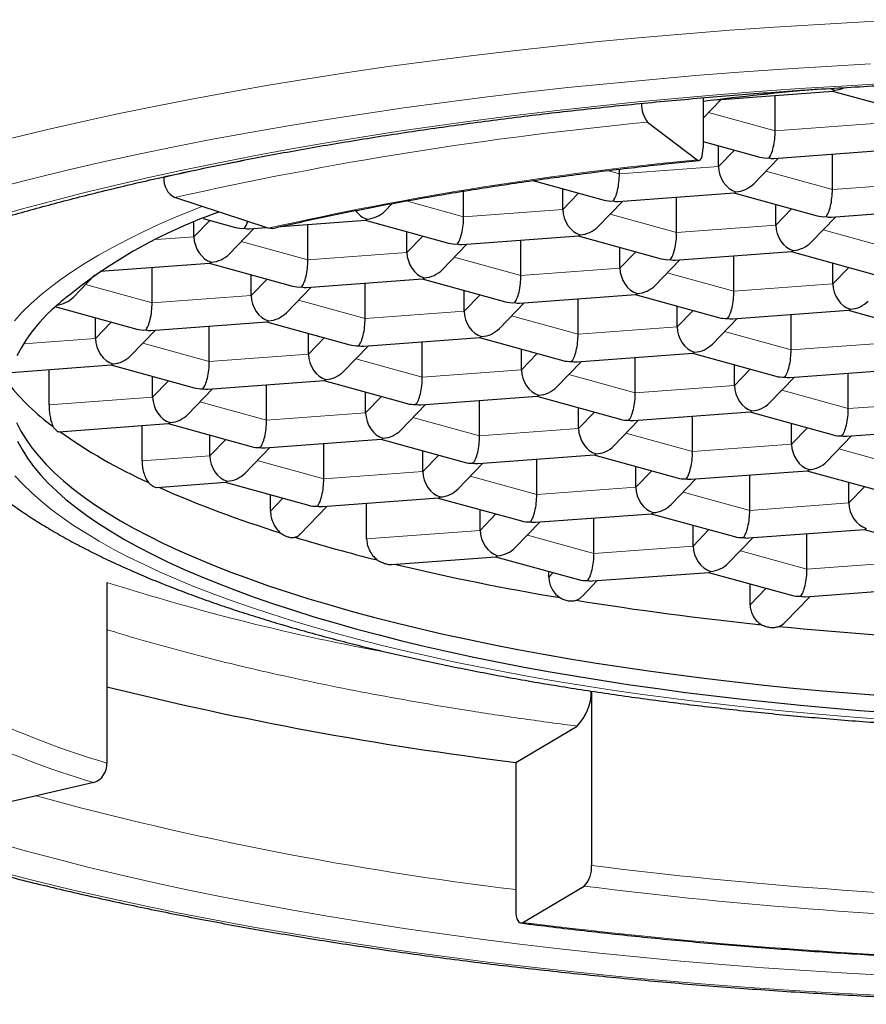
# Model space of a CAD drawing. Header units: millimetres. Extents: x 8 to 960, y 12 to 931.
# Tile 25 of 173: x 416 to 421, y 834 to 840. Entities that reach past the tile are written whole.
import ezdxf

# ---------------------------------------------------------------- set-up
doc = ezdxf.new("R2010")
doc.units = ezdxf.units.MM

msp = doc.modelspace()

# ---------------------------------------------------------------- linework, layer by layer
at = {"color": 7, "linetype": 'Continuous', "lineweight": 30}
for p, q in [((419.8232, 839.3949), (419.8232, 839.1021)), ((419.9044, 839.3834), (420.5816, 839.4336)), ((420.2451, 839.2015), (420.2451, 839.4086)), ((420.5799, 839.4335), (421.0669, 839.2994)), ((419.8232, 839.2755), (419.9297, 839.3853)), ((419.4977, 839.2519), (419.789, 839.0318)), ((419.8232, 839.1392), (420.1555, 839.0478)), ((419.9135, 838.9928), (419.9135, 839.1144)), ((420.2369, 839.0398), (420.9165, 839.0902)), ((420.5799, 838.8581), (420.5799, 839.0653)), ((420.1192, 838.892), (420.2645, 839.0419)), ((416.6675, 838.9319), (416.6675, 838.9282)), ((419.3336, 838.9499), (419.3336, 838.9771)), ((418.8276, 838.9108), (419.244, 838.7962)), ((418.4221, 838.6982), (418.4221, 838.849)), ((419.002, 838.7412), (419.002, 838.8628)), ((419.3254, 838.7882), (420.005, 838.8386)), ((420.0033, 838.8384), (420.4903, 838.7044)), ((417.2787, 838.6316), (416.7318, 838.811)), ((417.9614, 838.7321), (418.0042, 838.7763)), ((419.2077, 838.6404), (419.353, 838.7903)), ((419.6684, 838.6065), (419.6684, 838.8136)), ((420.2483, 838.6494), (420.2483, 838.771)), ((420.5717, 838.6965), (421.2513, 838.7468)), ((416.8442, 838.5813), (416.8442, 838.6653)), ((416.897, 838.6884), (417.0862, 838.6363)), ((417.3525, 838.6421), (417.8472, 838.6787)), ((417.5106, 838.4466), (417.5106, 838.6538)), ((417.8455, 838.6786), (418.3325, 838.5446)), ((420.454, 838.5486), (420.5993, 838.6985)), ((417.0499, 838.4805), (417.1952, 838.6304)), ((417.1676, 838.6284), (417.2663, 838.6357)), ((418.0905, 838.4896), (418.0905, 838.6112)), ((418.4139, 838.5366), (419.0935, 838.587)), ((419.0918, 838.5868), (419.5788, 838.4528)), ((418.2962, 838.3888), (418.4415, 838.5387)), ((418.7569, 838.3549), (418.7569, 838.562)), ((419.3368, 838.3978), (419.3368, 838.5194)), ((419.6602, 838.4448), (420.3398, 838.4952)), ((420.3381, 838.4951), (420.8251, 838.361)), ((416.2961, 838.3797), (416.9357, 838.4271)), ((416.934, 838.427), (417.421, 838.2929)), ((419.5425, 838.297), (419.6878, 838.4469)), ((420.0032, 838.2631), (420.0032, 838.4703)), ((420.5831, 838.306), (420.5831, 838.4276)), ((416.1385, 838.2289), (416.264, 838.3584)), ((416.5992, 838.195), (416.5992, 838.4022)), ((417.179, 838.238), (417.179, 838.3595)), ((417.5025, 838.285), (418.182, 838.3353)), ((417.8455, 838.1032), (417.8455, 838.3104)), ((418.1803, 838.3352), (418.6673, 838.2012)), ((417.3848, 838.1371), (417.53, 838.287)), ((418.4253, 838.1462), (418.4253, 838.2678)), ((418.7488, 838.1932), (419.4283, 838.2436)), ((419.4266, 838.2434), (419.9136, 838.1094)), ((418.6311, 838.0454), (418.7763, 838.1953)), ((419.0917, 838.0115), (419.0917, 838.2186)), ((416.0293, 838.1735), (416.5096, 838.0413)), ((419.6716, 838.0544), (419.6716, 838.176)), ((419.995, 838.1015), (420.6746, 838.1518)), ((420.338, 837.9197), (420.338, 838.1269)), ((420.6729, 838.1517), (421.1599, 838.0176)), ((416.2675, 837.9863), (416.2675, 838.1079)), ((416.591, 838.0334), (417.2706, 838.0837)), ((417.2688, 838.0836), (417.7559, 837.9496)), ((419.8774, 837.9536), (420.0226, 838.1035)), ((416.4733, 837.8855), (416.6186, 838.0354)), ((416.934, 837.8516), (416.934, 838.0588)), ((417.5138, 837.8946), (417.5138, 838.0162)), ((417.8373, 837.9416), (418.5169, 837.992)), ((418.1803, 837.7598), (418.1803, 837.967)), ((418.5151, 837.9918), (419.0021, 837.8578)), ((417.7196, 837.7938), (417.8649, 837.9437)), ((418.7601, 837.8028), (418.7601, 837.9244)), ((419.0836, 837.8498), (419.7632, 837.9002)), ((419.7614, 837.9001), (420.2484, 837.766)), ((418.9659, 837.702), (419.1112, 837.8519)), ((419.4266, 837.6681), (419.4266, 837.8752)), ((415.7723, 837.7886), (416.3591, 837.8321)), ((415.9959, 837.598), (415.9959, 837.8052)), ((416.3574, 837.832), (416.8444, 837.6979)), ((420.0064, 837.711), (420.0064, 837.8326)), ((420.3299, 837.7581), (421.0094, 837.8084)), ((420.6729, 837.5763), (420.6729, 837.7835)), ((416.6024, 837.643), (416.6024, 837.7645)), ((416.9258, 837.69), (417.6054, 837.7403)), ((417.6037, 837.7402), (418.0907, 837.6062)), ((420.2122, 837.6102), (420.3575, 837.7601)), ((416.8081, 837.5421), (416.9534, 837.692)), ((417.2688, 837.5082), (417.2688, 837.7154)), ((417.8487, 837.5512), (417.8487, 837.6728)), ((418.1721, 837.5982), (418.8517, 837.6486)), ((418.5151, 837.4165), (418.5151, 837.6236)), ((418.85, 837.6484), (419.337, 837.5144)), ((418.0544, 837.4504), (418.1997, 837.6003)), ((419.095, 837.4594), (419.095, 837.581)), ((419.4184, 837.5065), (420.098, 837.5568)), ((420.0963, 837.5567), (420.5833, 837.4226)), ((419.3007, 837.3586), (419.446, 837.5085)), ((419.7614, 837.3247), (419.7614, 837.5319)), ((416.0531, 837.4412), (416.6939, 837.4887)), ((416.5404, 837.2702), (416.5404, 837.4773)), ((416.6922, 837.4886), (417.1792, 837.3546)), ((420.3413, 837.3676), (420.3413, 837.4892)), ((420.6647, 837.4147), (421.3443, 837.465)), ((416.9372, 837.2996), (416.9372, 837.4212)), ((417.2606, 837.3466), (417.9402, 837.3969)), ((417.9385, 837.3968), (418.4255, 837.2628)), ((420.547, 837.2668), (420.6923, 837.4167)), ((417.1429, 837.1987), (417.2882, 837.3486)), ((417.6036, 837.1648), (417.6036, 837.372)), ((418.1835, 837.2078), (418.1835, 837.3294)), ((418.5069, 837.2548), (419.1865, 837.3052)), ((418.8499, 837.0731), (418.8499, 837.2802)), ((419.1848, 837.3051), (419.6718, 837.171)), ((418.3892, 837.107), (418.5345, 837.2569)), ((419.4298, 837.116), (419.4298, 837.2376)), ((419.7532, 837.1631), (420.4328, 837.2134)), ((420.4311, 837.2133), (420.9181, 837.0792)), ((419.6355, 837.0152), (419.7808, 837.1651)), ((420.0962, 836.9813), (420.0962, 837.1885)), ((416.6275, 837.1156), (417.0287, 837.1453)), ((417.027, 837.1452), (417.514, 837.0112)), ((420.6761, 837.0243), (420.6761, 837.1459)), ((417.2919, 836.9768), (417.2919, 837.0723)), ((417.5954, 837.0032), (418.275, 837.0536)), ((418.2733, 837.0534), (418.7603, 836.9194)), ((417.4655, 836.8428), (417.623, 837.0053)), ((417.8544, 836.8152), (417.8544, 837.0224)), ((418.5183, 836.8644), (418.5183, 836.986)), ((418.8417, 836.9114), (419.5213, 836.9618)), ((419.1847, 836.7297), (419.1847, 836.9369)), ((419.5196, 836.9617), (420.0066, 836.8276)), ((418.724, 836.7636), (418.8693, 836.9135)), ((419.7646, 836.7726), (419.7646, 836.8942)), ((420.088, 836.8197), (420.7676, 836.87)), ((420.7659, 836.8699), (421.2529, 836.7359)), ((419.9703, 836.6718), (420.1156, 836.8217)), ((420.431, 836.6379), (420.431, 836.8451)), ((417.999, 836.6649), (418.6098, 836.7102)), ((418.6081, 836.71), (419.0951, 836.576)), ((418.9205, 836.5905), (418.9205, 836.6241)), ((419.1149, 836.478), (419.2041, 836.5701)), ((419.1766, 836.5681), (419.8561, 836.6184)), ((419.8544, 836.6183), (420.3414, 836.4842)), ((416.3349, 836.5601), (416.3349, 835.5027)), ((420.0982, 836.428), (420.0982, 836.5512)), ((420.4229, 836.4763), (421.1024, 836.5266)), ((420.3035, 836.3267), (420.4504, 836.4783)), ((419.1699, 835.9237), (419.1699, 834.9041)), ((418.7268, 835.5068), (419.0855, 835.7192)), ((418.7268, 835.5068), (418.7268, 834.6417)), ((416.2584, 835.3889), (415.6077, 835.2382)), ((418.769, 834.5706), (419.1277, 834.783))]:
    msp.add_line(p, q, dxfattribs=at)
at = {"color": 8, "linetype": 'Continuous', "lineweight": 0}
for p, q in [((419.8554, 839.3087), (420.2451, 839.2015)), ((420.2451, 839.2015), (420.8249, 839.2444)), ((419.9135, 838.9928), (420.0065, 839.0888)), ((419.3336, 838.9499), (419.9135, 838.9928)), ((419.2648, 838.9688), (419.3336, 838.9499)), ((420.1903, 838.9653), (420.5799, 838.8581)), ((420.5799, 838.8581), (421.1597, 838.901)), ((419.002, 838.7412), (419.095, 838.8372)), ((418.085, 838.791), (418.4221, 838.6982)), ((418.4221, 838.6982), (419.002, 838.7412)), ((419.2788, 838.7137), (419.6684, 838.6065)), ((420.2483, 838.6494), (420.3413, 838.7454)), ((416.8442, 838.5813), (416.9372, 838.6773)), ((419.6684, 838.6065), (420.2483, 838.6494)), ((420.5251, 838.6219), (420.9147, 838.5147)), ((416.6247, 838.5651), (416.8442, 838.5813)), ((417.121, 838.5539), (417.5106, 838.4466)), ((418.0905, 838.4896), (418.1835, 838.5856)), ((417.5106, 838.4466), (418.0905, 838.4896)), ((419.3368, 838.3978), (419.4298, 838.4938)), ((418.3673, 838.4621), (418.7569, 838.3549)), ((418.7569, 838.3549), (419.3368, 838.3978)), ((419.6136, 838.3703), (420.0032, 838.2631)), ((420.5831, 838.306), (420.6761, 838.402)), ((416.2095, 838.3022), (416.5992, 838.195)), ((417.179, 838.238), (417.272, 838.3339)), ((420.0032, 838.2631), (420.5831, 838.306)), ((418.4253, 838.1462), (418.5183, 838.2422)), ((416.5992, 838.195), (417.179, 838.238)), ((417.4558, 838.2105), (417.8455, 838.1032)), ((417.8455, 838.1032), (418.4253, 838.1462)), ((419.6716, 838.0544), (419.7646, 838.1504)), ((416.2675, 837.9863), (416.3606, 838.0823)), ((418.7021, 838.1187), (419.0917, 838.0115)), ((419.0917, 838.0115), (419.6716, 838.0544)), ((419.9484, 838.0269), (420.338, 837.9197)), ((415.847, 837.9552), (416.2675, 837.9863)), ((416.5444, 837.9588), (416.934, 837.8516)), ((417.5138, 837.8946), (417.6069, 837.9906)), ((420.338, 837.9197), (420.9179, 837.9627)), ((418.7601, 837.8028), (418.8532, 837.8988)), ((416.934, 837.8516), (417.5138, 837.8946)), ((417.7907, 837.8671), (418.1803, 837.7598)), ((418.1803, 837.7598), (418.7601, 837.8028)), ((420.0064, 837.711), (420.0995, 837.807)), ((416.6024, 837.643), (416.6954, 837.7389)), ((419.0369, 837.7753), (419.4266, 837.6681)), ((419.4266, 837.6681), (420.0064, 837.711)), ((420.2832, 837.6835), (420.6729, 837.5763)), ((415.9959, 837.598), (416.6024, 837.643)), ((416.8792, 837.6155), (417.2688, 837.5082)), ((417.8487, 837.5512), (417.9417, 837.6472)), ((420.6729, 837.5763), (421.2527, 837.6193)), ((417.2688, 837.5082), (417.8487, 837.5512)), ((419.095, 837.4594), (419.188, 837.5554)), ((418.1255, 837.5237), (418.5151, 837.4165)), ((418.5151, 837.4165), (419.095, 837.4594)), ((420.3413, 837.3676), (420.4343, 837.4636)), ((416.9372, 837.2996), (417.0302, 837.3956)), ((419.3718, 837.4319), (419.7614, 837.3247)), ((419.7614, 837.3247), (420.3413, 837.3676)), ((420.6181, 837.3402), (421.0077, 837.2329)), ((416.5404, 837.2702), (416.9372, 837.2996)), ((417.214, 837.2721), (417.6036, 837.1648)), ((418.1835, 837.2078), (418.2765, 837.3038)), ((417.6036, 837.1648), (418.1835, 837.2078)), ((419.4298, 837.116), (419.5228, 837.212)), ((418.4603, 837.1803), (418.8499, 837.0731)), ((418.8499, 837.0731), (419.4298, 837.116)), ((419.7066, 837.0885), (420.0962, 836.9813)), ((420.6761, 837.0243), (420.7691, 837.1202)), ((417.2919, 836.9768), (417.365, 837.0522)), ((420.0962, 836.9813), (420.6761, 837.0243)), ((418.5183, 836.8644), (418.6113, 836.9604)), ((417.8544, 836.8152), (418.5183, 836.8644)), ((419.7646, 836.7726), (419.8576, 836.8686)), ((418.7951, 836.8369), (419.1847, 836.7297)), ((419.1847, 836.7297), (419.7646, 836.7726)), ((420.0414, 836.7452), (420.431, 836.6379)), ((420.431, 836.6379), (421.0109, 836.6809)), ((418.9205, 836.5905), (418.9462, 836.617)), ((420.0982, 836.428), (420.1924, 836.5252))]:
    msp.add_line(p, q, dxfattribs=at)
at = {"color": 8, "linetype": 'Continuous', "lineweight": 0, "flags": 128}
for points in [[(421.0293, 839.8516), (420.765, 839.839), (420.5019, 839.8244), (420.2403, 839.8079), (419.9803, 839.7896), (419.7222, 839.7694), (419.466, 839.7473), (419.2121, 839.7234), (418.9605, 839.6977), (418.7115, 839.6702), (418.4651, 839.6409), (418.2216, 839.6098), (417.9812, 839.577), (417.7439, 839.5424), (417.51, 839.5061), (417.2797, 839.4682), (417.053, 839.4286), (416.8301, 839.3874), (416.6113, 839.3446), (416.3965, 839.3003), (416.1861, 839.2544), (415.9801, 839.207), (415.7787, 839.1581)], [(420.8018, 839.5925), (420.5438, 839.5782), (420.2873, 839.5621), (420.0324, 839.5441), (419.7793, 839.5243), (419.5282, 839.5027), (419.2792, 839.4793), (419.0325, 839.454), (418.7883, 839.427), (418.5468, 839.3983), (418.308, 839.3678), (418.0723, 839.3356), (417.8397, 839.3018), (417.6103, 839.2662), (417.3845, 839.229), (417.1622, 839.1902), (416.9437, 839.1498), (416.7291, 839.1079), (416.5186, 839.0644), (416.3122, 839.0194), (416.1103, 838.9729), (415.9128, 838.925), (415.7199, 838.8757)], [(420.88, 839.4774), (420.6329, 839.4637), (420.3872, 839.4482), (420.1431, 839.431), (419.9007, 839.4121), (419.6602, 839.3913), (419.4218, 839.3689), (419.1855, 839.3447), (418.9517, 839.3189), (418.7203, 839.2914), (418.4917, 839.2622), (418.2659, 839.2313), (418.0431, 839.1989), (417.8235, 839.1649), (417.6072, 839.1292), (417.3943, 839.0921), (417.185, 839.0534), (416.9795, 839.0132), (416.7779, 838.9715), (416.5803, 838.9285), (416.3869, 838.8839), (416.1977, 838.8381), (416.013, 838.7908), (415.8328, 838.7423), (415.6573, 838.6924)], [(416.8903, 838.759), (416.8377, 838.7381), (416.7353, 838.6958), (416.6369, 838.6527), (416.5426, 838.609), (416.4526, 838.5646), (416.3668, 838.5196), (416.2853, 838.4739), (416.2081, 838.4277), (416.1354, 838.3809), (416.0671, 838.3337), (416.0034, 838.2859), (415.9442, 838.2377), (415.8896, 838.1892), (415.8396, 838.1402), (415.7943, 838.0909)], [(415.7968, 837.1836), (415.8424, 837.1343), (415.8926, 837.0853), (415.9475, 837.0368), (416.0069, 836.9886), (416.071, 836.9409), (416.1395, 836.8936), (416.2125, 836.8469), (416.2899, 836.8007), (416.3716, 836.7551), (416.4577, 836.7101), (416.548, 836.6658), (416.6425, 836.6221), (416.7411, 836.5791), (416.8437, 836.5368), (416.9504, 836.4953), (417.0609, 836.4545), (417.1753, 836.4146), (417.2934, 836.3755), (417.4152, 836.3373), (417.5406, 836.2999), (417.6695, 836.2635), (417.8018, 836.2281), (417.9374, 836.1936), (418.0762, 836.16), (418.2182, 836.1275), (418.3633, 836.0961), (418.5112, 836.0657), (418.662, 836.0363), (418.8156, 836.0081), (418.9717, 835.981), (419.1304, 835.955), (419.2915, 835.9302), (419.4549, 835.9065), (419.6205, 835.8841), (419.7882, 835.8628), (419.9578, 835.8428), (420.1293, 835.824), (420.3025, 835.8064), (420.4773, 835.7901), (420.6536, 835.775), (420.8313, 835.7612)], [(415.6808, 835.04), (415.857, 834.9904), (416.0378, 834.942), (416.2231, 834.8949), (416.4129, 834.8492), (416.6069, 834.8049), (416.805, 834.762), (417.0072, 834.7205), (417.2132, 834.6806), (417.423, 834.6421), (417.6363, 834.6051), (417.8531, 834.5697), (418.0732, 834.5359), (418.2964, 834.5037), (418.5226, 834.4731), (418.7516, 834.4441), (418.9833, 834.4168), (419.2175, 834.3912), (419.454, 834.3672), (419.6928, 834.345), (419.9335, 834.3246), (420.1762, 834.3058), (420.4205, 834.2888), (420.6664, 834.2736), (420.9136, 834.2602)], [(415.7458, 834.8569), (415.9393, 834.8077), (416.1374, 834.76), (416.34, 834.7137), (416.5469, 834.6689), (416.758, 834.6257), (416.9731, 834.5839), (417.1922, 834.5437), (417.4149, 834.5051), (417.6413, 834.4682), (417.871, 834.4328), (418.1041, 834.3992), (418.3403, 834.3672), (418.5794, 834.337), (418.8213, 834.3085), (419.0659, 834.2817), (419.3129, 834.2567), (419.5622, 834.2336), (419.8136, 834.2122), (420.0669, 834.1926), (420.322, 834.1749), (420.5787, 834.159), (420.8369, 834.145)]]:
    msp.add_lwpolyline(points, dxfattribs=at)
at = {"color": 7, "linetype": 'Continuous', "lineweight": 30, "flags": 128}
for points in [[(419.789, 839.0318), (419.7957, 839.0286), (419.8021, 839.0292), (419.808, 839.0336), (419.8132, 839.0417), (419.8175, 839.053), (419.8206, 839.0672), (419.8226, 839.0838), (419.8232, 839.1021)], [(417.3012, 838.6303), (417.2912, 838.6294), (417.2787, 838.6316)], [(415.9845, 838.1295), (415.94, 838.081), (415.9002, 838.0323), (415.865, 837.9832), (415.8345, 837.9339), (415.8086, 837.8844)], [(415.8061, 837.4944), (415.8314, 837.4449), (415.8614, 837.3956), (415.8961, 837.3465), (415.9355, 837.2977), (415.9795, 837.2492), (416.0281, 837.201), (416.0813, 837.1532), (416.139, 837.1058), (416.2012, 837.0589), (416.2679, 837.0124), (416.339, 836.9664), (416.4145, 836.9209), (416.4943, 836.876), (416.5783, 836.8317), (416.6665, 836.788), (416.7589, 836.745), (416.8553, 836.7026), (416.9557, 836.661), (417.0601, 836.6201), (417.1683, 836.58), (417.2804, 836.5406), (417.3961, 836.5021), (417.5155, 836.4645), (417.6384, 836.4277), (417.7648, 836.3919), (417.8945, 836.3569), (418.0276, 836.3229), (418.1638, 836.2899), (418.3031, 836.2579), (418.4455, 836.2269), (418.5907, 836.197), (418.7388, 836.1681), (418.8896, 836.1403), (419.0429, 836.1136), (419.1988, 836.088), (419.357, 836.0636), (419.5175, 836.0403), (419.6802, 836.0182), (419.8449, 835.9972), (420.0116, 835.9775), (420.1801, 835.959), (420.3503, 835.9417), (420.5221, 835.9257), (420.6954, 835.9109), (420.87, 835.8973)], [(415.812, 837.3859), (415.8385, 837.3364), (415.8696, 837.2872), (415.9055, 837.2382), (415.946, 837.1894), (415.9912, 837.141), (416.041, 837.0929), (416.0953, 837.0452), (416.1541, 836.9979), (416.2175, 836.9511), (416.2853, 836.9047), (416.3575, 836.8588), (416.434, 836.8135), (416.5149, 836.7687), (416.5999, 836.7246), (416.6892, 836.6811), (416.7826, 836.6382), (416.88, 836.596), (416.9815, 836.5546), (417.0868, 836.5139), (417.196, 836.4739), (417.309, 836.4348), (417.4256, 836.3965), (417.5459, 836.3591), (417.6697, 836.3226), (417.7969, 836.2869), (417.9275, 836.2522), (418.0613, 836.2185), (418.1984, 836.1857), (418.3385, 836.154), (418.4815, 836.1232), (418.6275, 836.0935), (418.7762, 836.0649), (418.9277, 836.0374), (419.0816, 836.011), (419.2381, 835.9857), (419.3969, 835.9615), (419.558, 835.9385), (419.7212, 835.9167), (419.8864, 835.8961), (420.0536, 835.8766), (420.2225, 835.8584), (420.3931, 835.8414), (420.5653, 835.8257), (420.7389, 835.8112), (420.9138, 835.798)], [(418.7268, 834.6417), (418.7276, 834.6234), (418.73, 834.6068), (418.7339, 834.5925), (418.7392, 834.581), (418.7456, 834.5729), (418.7529, 834.5683), (418.7608, 834.5675), (418.769, 834.5706)]]:
    msp.add_lwpolyline(points, dxfattribs=at)
at = {"color": 7, "linetype": 'Continuous', "lineweight": 30}
for centre, radius, start, end in [((422.342, 818.9911), 20.5375, 95.15726, 97.04631), ((419.6395, 839.3561), 0.176, 178.00616, 216.2888), ((416.791, 838.9197), 0.1238, 176.06225, 241.45395), ((417.9678, 835.9329), 2.9595, 109.28918, 132.07685), ((416.8794, 838.6265), 1.4402, 218.83719, 233.35966), ((417.8895, 840.0297), 3.1699, 234.72981, 245.55572), ((419.2565, 843.026), 6.4638, 246.10185, 252.83367), ((420.3558, 846.4969), 10.1047, 253.19215, 256.03413), ((421.3133, 850.5035), 14.2243, 256.60278, 260.57543), ((422.1334, 855.4491), 19.2375, 260.8665, 264.12794), ((422.5413, 859.3972), 23.2067, 264.37435, 267.2031), ((421.1781, 855.4444), 20.0877, 256.04501, 262.99073), ((418.8858, 835.9192), 0.2825, 314.95518, 1.02635), ((416.2193, 835.4978), 0.1157, 289.7245, 2.44422), ((419.0137, 834.8906), 0.1568, 316.6468, 4.93967)]:
    msp.add_arc(centre, radius, start, end, dxfattribs=at)
at = {"color": 8, "linetype": 'Continuous', "lineweight": 0}
for centre, radius, start, end in [((421.5918, 817.2206), 22.1306, 95.42975, 102.68575), ((420.6737, 821.5944), 17.7908, 101.30299, 103.01391), ((421.7087, 818.9163), 20.2069, 95.45149, 102.66401), ((420.3905, 849.2794), 13.3501, 252.31514, 259.63556), ((417.7615, 840.3427), 5.0458, 235.45865, 253.57792), ((417.7022, 840.2875), 5.107, 235.45865, 253.57792), ((421.0549, 854.1474), 19.5236, 254.75555, 263.15152), ((422.5319, 861.6643), 26.9706, 262.8392, 268.73827), ((422.5304, 861.8676), 27.2975, 262.8392, 268.73827), ((422.5249, 864.5031), 30.1673, 262.8481, 268.72937)]:
    msp.add_arc(centre, radius, start, end, dxfattribs=at)
at = {"color": 7, "linetype": 'Continuous', "lineweight": 30}
for centre, major_axis, ratio, start_param, end_param in [((420.5922, 839.5597), (0.1358, 0.037), 0.844948, 4.48591, 4.883177), ((420.5922, 839.5597), (-0.0545, 0.1166), 0.740619, 2.368931, 2.578303), ((420.5922, 839.5597), (0.0123, 0.1261), 0.278796, 3.189774, 3.478403), ((420.2078, 839.163), (0.0123, 0.1261), 0.278796, 3.478403, 5.0492), ((420.2078, 839.163), (0.1358, 0.037), 0.844948, 4.100918, 4.48591), ((420.0156, 838.9647), (-0.0545, 0.1166), 0.740619, 1.007507, 2.578303), ((420.2078, 839.163), (-0.0545, 0.1166), 0.740619, 2.578303, 2.866933), ((419.2963, 838.9114), (0.0123, 0.1261), 0.278796, 3.478403, 5.0492), ((420.0156, 838.9647), (0.1358, 0.037), 0.844948, 4.48591, 5.32386), ((420.0156, 838.9647), (0.0123, 0.1261), 0.278796, 3.189774, 3.478403), ((420.5426, 838.8197), (0.0123, 0.1261), 0.278796, 3.478403, 5.0492), ((419.2963, 838.9114), (0.1358, 0.037), 0.844948, 4.100918, 4.48591), ((419.2963, 838.9114), (-0.0545, 0.1166), 0.740619, 2.578303, 2.866933), ((417.8578, 838.8049), (-0.0545, 0.1166), 0.740619, 1.840576, 2.578303), ((417.8578, 838.8049), (0.1358, 0.037), 0.844948, 4.48591, 5.32386), ((419.1041, 838.7131), (-0.0545, 0.1166), 0.740619, 1.007507, 2.578303), ((420.5426, 838.8197), (0.1358, 0.037), 0.844948, 4.100918, 4.48591), ((417.1386, 838.7516), (0.0123, 0.1261), 0.278796, 3.478403, 4.039743), ((417.8578, 838.8049), (0.0123, 0.1261), 0.278796, 3.189774, 3.478403), ((418.3849, 838.6598), (0.0123, 0.1261), 0.278796, 3.478403, 5.0492), ((420.3504, 838.6213), (-0.0545, 0.1166), 0.740619, 1.007507, 2.578303), ((420.5426, 838.8197), (-0.0545, 0.1166), 0.740619, 2.578303, 2.866933), ((417.1386, 838.7516), (0.1358, 0.037), 0.844948, 4.100918, 4.48591), ((417.1386, 838.7516), (-0.0545, 0.1166), 0.740619, 2.578303, 2.866933), ((419.1041, 838.7131), (0.0123, 0.1261), 0.278796, 3.189774, 3.478403), ((419.1041, 838.7131), (0.1358, 0.037), 0.844948, 4.48591, 5.32386), ((419.6312, 838.568), (0.0123, 0.1261), 0.278796, 3.478403, 5.0492), ((416.9463, 838.5532), (-0.0545, 0.1166), 0.740619, 1.007507, 2.578303), ((418.3849, 838.6598), (0.1358, 0.037), 0.844948, 4.100918, 4.48591), ((418.3849, 838.6598), (-0.0545, 0.1166), 0.740619, 2.578303, 2.866933), ((420.3504, 838.6213), (0.1358, 0.037), 0.844948, 4.48591, 5.32386), ((416.9463, 838.5532), (0.1358, 0.037), 0.844948, 4.48591, 5.32386), ((418.1926, 838.4615), (-0.0545, 0.1166), 0.740619, 1.007507, 2.578303), ((420.3504, 838.6213), (0.0123, 0.1261), 0.278796, 3.189774, 3.478403), ((416.9463, 838.5532), (0.0123, 0.1261), 0.278796, 3.189774, 3.478403), ((417.4734, 838.4082), (0.0123, 0.1261), 0.278796, 3.478403, 5.0492), ((419.6312, 838.568), (0.1358, 0.037), 0.844948, 4.100918, 4.48591), ((419.6312, 838.568), (-0.0545, 0.1166), 0.740619, 2.578303, 2.866933), ((418.1926, 838.4615), (0.1358, 0.037), 0.844948, 4.48591, 5.32386), ((419.4389, 838.3697), (-0.0545, 0.1166), 0.740619, 1.007507, 2.578303), ((418.1926, 838.4615), (0.0123, 0.1261), 0.278796, 3.189774, 3.478403), ((418.7197, 838.3164), (0.0123, 0.1261), 0.278796, 3.478403, 5.0492), ((420.6852, 838.2779), (-0.0545, 0.1166), 0.740619, 1.007507, 2.578303), ((417.4734, 838.4082), (0.1358, 0.037), 0.844948, 4.100918, 4.48591), ((417.4734, 838.4082), (-0.0545, 0.1166), 0.740619, 2.578303, 2.866933), ((419.4389, 838.3697), (0.0123, 0.1261), 0.278796, 3.189774, 3.478403), ((419.4389, 838.3697), (0.1358, 0.037), 0.844948, 4.48591, 5.32386), ((419.966, 838.2246), (0.0123, 0.1261), 0.278796, 3.478403, 5.0492), ((416.0349, 838.3016), (0.1358, 0.037), 0.844948, 4.508843, 5.32386), ((416.5619, 838.1566), (0.0123, 0.1261), 0.278796, 3.478403, 5.0492), ((417.2812, 838.2098), (-0.0545, 0.1166), 0.740619, 1.007507, 2.578303), ((418.7197, 838.3164), (0.1358, 0.037), 0.844948, 4.100918, 4.48591), ((418.7197, 838.3164), (-0.0545, 0.1166), 0.740619, 2.578303, 2.866933), ((420.6852, 838.2779), (0.1358, 0.037), 0.844948, 4.48591, 5.32386), ((417.2812, 838.2098), (0.1358, 0.037), 0.844948, 4.48591, 5.32386), ((418.5275, 838.1181), (-0.0545, 0.1166), 0.740619, 1.007507, 2.578303), ((420.6852, 838.2779), (0.0123, 0.1261), 0.278796, 3.189774, 3.478403), ((417.2812, 838.2098), (0.0123, 0.1261), 0.278796, 3.189774, 3.478403), ((417.8082, 838.0648), (0.0123, 0.1261), 0.278796, 3.478403, 5.0492), ((419.966, 838.2246), (0.1358, 0.037), 0.844948, 4.100918, 4.48591), ((419.966, 838.2246), (-0.0545, 0.1166), 0.740619, 2.578303, 2.866933), ((416.5619, 838.1566), (0.1358, 0.037), 0.844948, 4.100918, 4.48591), ((416.5619, 838.1566), (-0.0545, 0.1166), 0.740619, 2.578303, 2.866933), ((418.5275, 838.1181), (0.1358, 0.037), 0.844948, 4.48591, 5.32386), ((419.0545, 837.973), (0.0123, 0.1261), 0.278796, 3.478403, 5.0492), ((419.7738, 838.0263), (-0.0545, 0.1166), 0.740619, 1.007507, 2.578303), ((416.3697, 837.9582), (-0.0545, 0.1166), 0.740619, 1.007507, 2.578303), ((418.5275, 838.1181), (0.0123, 0.1261), 0.278796, 3.189774, 3.478403), ((419.7738, 838.0263), (0.1358, 0.037), 0.844948, 4.48591, 5.32386), ((417.8082, 838.0648), (0.1358, 0.037), 0.844948, 4.100918, 4.48591), ((417.8082, 838.0648), (-0.0545, 0.1166), 0.740619, 2.578303, 2.866933), ((419.7738, 838.0263), (0.0123, 0.1261), 0.278796, 3.189774, 3.478403), ((420.3008, 837.8813), (0.0123, 0.1261), 0.278796, 3.478403, 5.0492), ((416.3697, 837.9582), (0.0123, 0.1261), 0.278796, 3.189774, 3.478403), ((416.3697, 837.9582), (0.1358, 0.037), 0.844948, 4.48591, 5.32386), ((416.8967, 837.8132), (0.0123, 0.1261), 0.278796, 3.478403, 5.0492), ((417.616, 837.8665), (-0.0545, 0.1166), 0.740619, 1.007507, 2.578303), ((419.0545, 837.973), (0.1358, 0.037), 0.844948, 4.100918, 4.48591), ((419.0545, 837.973), (-0.0545, 0.1166), 0.740619, 2.578303, 2.866933), ((417.616, 837.8665), (0.1358, 0.037), 0.844948, 4.48591, 5.32386), ((418.8623, 837.7747), (-0.0545, 0.1166), 0.740619, 1.007507, 2.578303), ((417.616, 837.8665), (0.0123, 0.1261), 0.278796, 3.189774, 3.478403), ((418.143, 837.7214), (0.0123, 0.1261), 0.278796, 3.478403, 5.0492), ((420.3008, 837.8813), (0.1358, 0.037), 0.844948, 4.100918, 4.48591), ((420.3008, 837.8813), (-0.0545, 0.1166), 0.740619, 2.578303, 2.866933), ((416.8967, 837.8132), (0.1358, 0.037), 0.844948, 4.100918, 4.48591), ((416.8967, 837.8132), (-0.0545, 0.1166), 0.740619, 2.578303, 2.866933), ((418.8623, 837.7747), (0.1358, 0.037), 0.844948, 4.48591, 5.32386), ((419.3893, 837.6296), (0.0123, 0.1261), 0.278796, 3.478403, 5.0492), ((420.1086, 837.6829), (-0.0545, 0.1166), 0.740619, 1.007507, 2.578303), ((416.7045, 837.6148), (-0.0545, 0.1166), 0.740619, 1.007507, 2.578303), ((418.8623, 837.7747), (0.0123, 0.1261), 0.278796, 3.189774, 3.478403), ((420.1086, 837.6829), (0.1358, 0.037), 0.844948, 4.48591, 5.32386), ((417.9508, 837.5231), (-0.0545, 0.1166), 0.740619, 1.007507, 2.578303), ((418.143, 837.7214), (0.1358, 0.037), 0.844948, 4.100918, 4.48591), ((418.143, 837.7214), (-0.0545, 0.1166), 0.740619, 2.578303, 2.866933), ((420.1086, 837.6829), (0.0123, 0.1261), 0.278796, 3.189774, 3.478403), ((420.6356, 837.5379), (0.0123, 0.1261), 0.278796, 3.478403, 5.0492), ((416.7045, 837.6148), (0.0123, 0.1261), 0.278796, 3.189774, 3.478403), ((416.7045, 837.6148), (0.1358, 0.037), 0.844948, 4.48591, 5.32386), ((417.2315, 837.4698), (0.0123, 0.1261), 0.278796, 3.478403, 5.0492), ((419.3893, 837.6296), (0.1358, 0.037), 0.844948, 4.100918, 4.48591), ((419.3893, 837.6296), (-0.0545, 0.1166), 0.740619, 2.578303, 2.866933), ((417.9508, 837.5231), (0.1358, 0.037), 0.844948, 4.48591, 5.32386), ((419.1971, 837.4313), (-0.0545, 0.1166), 0.740619, 1.007507, 2.578303), ((417.9508, 837.5231), (0.0123, 0.1261), 0.278796, 3.189774, 3.478403), ((418.4778, 837.378), (0.0123, 0.1261), 0.278796, 3.478403, 5.0492), ((420.6356, 837.5379), (0.1358, 0.037), 0.844948, 4.100918, 4.48591), ((420.6356, 837.5379), (-0.0545, 0.1166), 0.740619, 2.578303, 2.866933), ((417.2315, 837.4698), (0.1358, 0.037), 0.844948, 4.100918, 4.48591), ((417.2315, 837.4698), (-0.0545, 0.1166), 0.740619, 2.578303, 2.866933), ((419.1971, 837.4313), (0.1358, 0.037), 0.844948, 4.48591, 5.32386), ((419.7241, 837.2863), (0.0123, 0.1261), 0.278796, 3.478403, 5.0492), ((420.4434, 837.3395), (-0.0545, 0.1166), 0.740619, 1.007507, 2.578303), ((417.0393, 837.2715), (-0.0545, 0.1166), 0.740619, 1.007507, 2.578303), ((418.4778, 837.378), (0.1358, 0.037), 0.844948, 4.100918, 4.48591), ((419.1971, 837.4313), (0.0123, 0.1261), 0.278796, 3.189774, 3.478403), ((420.4434, 837.3395), (0.1358, 0.037), 0.844948, 4.48591, 5.32386), ((418.2856, 837.1797), (-0.0545, 0.1166), 0.740619, 1.007507, 2.578303), ((418.4778, 837.378), (-0.0545, 0.1166), 0.740619, 2.578303, 2.866933), ((420.4434, 837.3395), (0.0123, 0.1261), 0.278796, 3.189774, 3.478403), ((417.0393, 837.2715), (0.0123, 0.1261), 0.278796, 3.189774, 3.478403), ((417.0393, 837.2715), (0.1358, 0.037), 0.844948, 4.48591, 5.32386), ((417.5664, 837.1264), (0.0123, 0.1261), 0.278796, 3.478403, 5.0492), ((419.7241, 837.2863), (0.1358, 0.037), 0.844948, 4.100918, 4.48591), ((419.7241, 837.2863), (-0.0545, 0.1166), 0.740619, 2.578303, 2.866933), ((418.2856, 837.1797), (0.1358, 0.037), 0.844948, 4.48591, 5.32386), ((419.5319, 837.0879), (-0.0545, 0.1166), 0.740619, 1.007507, 2.578303), ((418.2856, 837.1797), (0.0123, 0.1261), 0.278796, 3.189774, 3.478403), ((418.8127, 837.0346), (0.0123, 0.1261), 0.278796, 3.478403, 5.0492), ((417.5664, 837.1264), (0.1358, 0.037), 0.844948, 4.100918, 4.48591), ((417.5664, 837.1264), (-0.0545, 0.1166), 0.740619, 2.578303, 2.866933), ((419.5319, 837.0879), (0.1358, 0.037), 0.844948, 4.48591, 5.32386), ((420.059, 836.9429), (0.0123, 0.1261), 0.278796, 3.478403, 5.0492), ((420.7782, 836.9962), (-0.0545, 0.1166), 0.740619, 1.007507, 2.578303), ((418.8127, 837.0346), (0.1358, 0.037), 0.844948, 4.100918, 4.48591), ((419.5319, 837.0879), (0.0123, 0.1261), 0.278796, 3.189774, 3.478403), ((418.6204, 836.8363), (-0.0545, 0.1166), 0.740619, 1.007507, 2.578303), ((418.8127, 837.0346), (-0.0545, 0.1166), 0.740619, 2.578303, 2.866933), ((420.7782, 836.9962), (0.0123, 0.1261), 0.278796, 3.189774, 3.478403), ((420.059, 836.9429), (0.1358, 0.037), 0.844948, 4.100918, 4.48591), ((420.059, 836.9429), (-0.0545, 0.1166), 0.740619, 2.578303, 2.866933), ((418.6204, 836.8363), (0.1358, 0.037), 0.844948, 4.48591, 5.32386), ((419.8667, 836.7445), (-0.0545, 0.1166), 0.740619, 1.007507, 2.578303), ((418.6204, 836.8363), (0.0123, 0.1261), 0.278796, 3.189774, 3.478403), ((419.1475, 836.6913), (0.0123, 0.1261), 0.278796, 3.478403, 5.0492), ((419.8667, 836.7445), (0.1358, 0.037), 0.844948, 4.48591, 5.32386), ((420.3938, 836.5995), (0.0123, 0.1261), 0.278796, 3.478403, 5.0492), ((419.1475, 836.6913), (0.1358, 0.037), 0.844948, 4.100918, 4.48591), ((419.1475, 836.6913), (-0.0545, 0.1166), 0.740619, 2.578303, 2.866933), ((419.8667, 836.7445), (0.0123, 0.1261), 0.278796, 3.189774, 3.478403), ((420.3938, 836.5995), (0.1358, 0.037), 0.844948, 4.100918, 4.48591), ((420.3938, 836.5995), (-0.0545, 0.1166), 0.740619, 2.578303, 2.866933)]:
    msp.add_ellipse(centre, major_axis=major_axis, ratio=ratio, start_param=start_param, end_param=end_param, dxfattribs=at)
for points, knots in [([(413.2763, 837.1098), (413.2762, 837.1177), (413.2759, 837.1407), (413.2801, 837.1787), (413.2885, 837.224), (413.3012, 837.2691), (413.3176, 837.3138), (413.3378, 837.3582), (413.3616, 837.4024), (413.3891, 837.4468), (413.4203, 837.4914), (413.4552, 837.5362), (413.494, 837.5814), (413.5368, 837.6268), (413.5835, 837.6726), (413.6342, 837.7187), (413.689, 837.7649), (413.7478, 837.8114), (413.8107, 837.858), (413.8777, 837.9046), (413.9487, 837.9513), (414.0239, 837.9979), (414.1031, 838.0444), (414.1863, 838.0908), (414.2735, 838.137), (414.3646, 838.1829), (414.4597, 838.2286), (414.5587, 838.2739), (414.6615, 838.3188), (414.768, 838.3633), (414.8784, 838.4073), (414.9924, 838.4509), (415.11, 838.4939), (415.2311, 838.5363), (415.3558, 838.5781), (415.4839, 838.6193), (415.6154, 838.6598), (415.7502, 838.6997), (415.8883, 838.7388), (416.0295, 838.7772), (416.1738, 838.8148), (416.3212, 838.8516), (416.4715, 838.8876), (416.6247, 838.9228), (416.7807, 838.9571), (416.9394, 838.9905), (417.1008, 839.023), (417.2648, 839.0546), (417.4313, 839.0853), (417.6002, 839.115), (417.7715, 839.1437), (417.945, 839.1715), (418.1207, 839.1983), (418.2986, 839.224), (418.4784, 839.2487), (418.6601, 839.2724), (418.8437, 839.2951), (419.0291, 839.3166), (419.2161, 839.3371), (419.4048, 839.3565), (419.5949, 839.3748), (419.7864, 839.392), (419.9793, 839.4081), (420.1734, 839.4231), (420.3686, 839.4369), (420.5649, 839.4496), (420.7621, 839.4612), (420.9602, 839.4716), (421.1591, 839.4809), (421.3587, 839.489), (421.5589, 839.4959), (421.7596, 839.5017), (421.9607, 839.5063), (422.1621, 839.5097), (422.3637, 839.512), (422.5655, 839.5131), (422.7673, 839.513), (422.969, 839.5117), (423.1671, 839.5093), (423.3053, 839.5069), (423.3762, 839.5054), (423.3836, 839.5052)], [0, 0, 0, 0, 0.0081, 0.023717, 0.039061, 0.053876, 0.068115, 0.081852, 0.095193, 0.108235, 0.121058, 0.133724, 0.146279, 0.158761, 0.171197, 0.183606, 0.196003, 0.2084, 0.220802, 0.233216, 0.245646, 0.258095, 0.270566, 0.283058, 0.295573, 0.30811, 0.320668, 0.333247, 0.345847, 0.358465, 0.371101, 0.383754, 0.396423, 0.409107, 0.421805, 0.434517, 0.44724, 0.459975, 0.47272, 0.485475, 0.498239, 0.511012, 0.523793, 0.536581, 0.549377, 0.562178, 0.574986, 0.587799, 0.600617, 0.61344, 0.626268, 0.6391, 0.651935, 0.664774, 0.677617, 0.690463, 0.703311, 0.716163, 0.729016, 0.741872, 0.754731, 0.767591, 0.780453, 0.793316, 0.806182, 0.819048, 0.831916, 0.844785, 0.857654, 0.870525, 0.883397, 0.896269, 0.909141, 0.922015, 0.934888, 0.947762, 0.960635, 0.973509, 0.986383, 0.998579, 1, 1, 1, 1]), ([(417.3012, 838.6303), (417.3266, 838.6362), (417.3999, 838.653), (417.5234, 838.6803), (417.6725, 838.7117), (417.8243, 838.7422), (417.9786, 838.7718), (418.1353, 838.8004), (418.2944, 838.8281), (418.4558, 838.8547), (418.6194, 838.8804), (418.7851, 838.905), (418.9528, 838.9286), (419.1224, 838.9512), (419.2939, 838.9726), (419.4672, 838.993), (419.6355, 839.0117), (419.7467, 839.0231), (419.799, 839.0284)], [0, 0, 0, 0, 0.03416, 0.098952, 0.163757, 0.228577, 0.293411, 0.358258, 0.423116, 0.487986, 0.552866, 0.617756, 0.682654, 0.74756, 0.812473, 0.877394, 0.942321, 1, 1, 1, 1]), ([(415.1351, 837.8554), (415.1393, 837.8395), (415.1492, 837.8017), (415.1696, 837.7432), (415.1956, 837.6795), (415.2259, 837.6165), (415.2604, 837.5539), (415.2993, 837.4918), (415.3427, 837.4302), (415.3907, 837.369), (415.4435, 837.3082), (415.5012, 837.2479), (415.5638, 837.1882), (415.6313, 837.1292), (415.7036, 837.071), (415.7805, 837.0138), (415.8618, 836.9578), (415.9472, 836.9031), (416.0365, 836.8497), (416.1293, 836.7978), (416.2256, 836.7473), (416.3252, 836.6982), (416.428, 836.6505), (416.5339, 836.604), (416.6429, 836.5588), (416.7549, 836.5149), (416.8699, 836.4721), (416.9877, 836.4306), (417.1084, 836.3901), (417.232, 836.3508), (417.3583, 836.3126), (417.4874, 836.2755), (417.6191, 836.2395), (417.7534, 836.2046), (417.8903, 836.1707), (418.0297, 836.1379), (418.1716, 836.1062), (418.3158, 836.0756), (418.4624, 836.046), (418.6112, 836.0175), (418.7621, 835.9902), (418.9152, 835.9639), (419.0702, 835.9387), (419.2273, 835.9146), (419.3861, 835.8917), (419.5468, 835.8699), (419.7092, 835.8492), (419.8731, 835.8296), (420.0386, 835.8112), (420.2055, 835.7939), (420.3738, 835.7778), (420.5433, 835.7629), (420.714, 835.7491), (420.8858, 835.7365), (421.0585, 835.725), (421.2321, 835.7148), (421.4065, 835.7057), (421.5816, 835.6979), (421.7573, 835.6912), (421.9335, 835.6857), (422.1101, 835.6815), (422.287, 835.6784), (422.464, 835.6765), (422.6412, 835.6758), (422.8184, 835.6764), (422.9955, 835.6781), (423.1724, 835.6811), (423.349, 835.6852), (423.5252, 835.6906), (423.7009, 835.6971), (423.876, 835.7048), (424.0504, 835.7138), (424.2241, 835.7239), (424.3968, 835.7352), (424.5687, 835.7476), (424.7394, 835.7613), (424.909, 835.7761), (425.0773, 835.7921), (425.2443, 835.8092), (425.4098, 835.8275), (425.5738, 835.8469), (425.7362, 835.8674), (425.8969, 835.8891), (426.0558, 835.9119), (426.2129, 835.9358), (426.368, 835.9608), (426.5211, 835.9869), (426.6721, 836.0141), (426.8209, 836.0424), (426.9675, 836.0718), (427.1117, 836.1022), (427.2535, 836.1337), (427.3929, 836.1663), (427.5298, 836.1999), (427.6641, 836.2346), (427.7958, 836.2704), (427.9248, 836.3072), (428.051, 836.3451), (428.1744, 836.3841), (428.2951, 836.4241), (428.4128, 836.4653), (428.5276, 836.5077), (428.6395, 836.5511), (428.7483, 836.5958), (428.8542, 836.6418), (428.9569, 836.689), (429.0566, 836.7375), (429.1531, 836.7875), (429.2463, 836.839), (429.3363, 836.892), (429.4228, 836.9466), (429.5057, 837.0029), (429.5848, 837.0608), (429.6598, 837.1204), (429.7305, 837.1815), (429.7965, 837.244), (429.8576, 837.3077), (429.9137, 837.3723), (429.9645, 837.4377), (430.0101, 837.5036), (430.0505, 837.5699), (430.0859, 837.6366), (430.1164, 837.7035), (430.1418, 837.7706), (430.1582, 837.8205), (430.1648, 837.8483), (430.1659, 837.8532)], [0, 0, 0, 0, 0.004672, 0.011141, 0.017719, 0.024429, 0.031296, 0.038343, 0.04559, 0.053051, 0.060735, 0.068641, 0.076756, 0.085057, 0.093511, 0.102081, 0.110728, 0.119418, 0.128121, 0.136811, 0.145478, 0.154112, 0.162711, 0.171273, 0.179798, 0.188289, 0.196746, 0.205171, 0.213568, 0.221939, 0.230284, 0.238607, 0.24691, 0.255194, 0.26346, 0.271711, 0.279947, 0.28817, 0.296381, 0.304581, 0.31277, 0.320951, 0.329123, 0.337287, 0.345444, 0.353594, 0.361739, 0.369878, 0.378012, 0.386141, 0.394266, 0.402388, 0.410506, 0.418621, 0.426733, 0.434843, 0.442951, 0.451057, 0.459161, 0.467264, 0.475366, 0.483467, 0.491568, 0.499668, 0.507768, 0.515868, 0.523969, 0.53207, 0.540171, 0.548274, 0.556378, 0.564483, 0.57259, 0.5807, 0.588811, 0.596925, 0.605042, 0.613162, 0.621286, 0.629413, 0.637545, 0.645682, 0.653824, 0.661972, 0.670126, 0.678286, 0.686454, 0.694631, 0.702815, 0.71101, 0.719215, 0.727431, 0.73566, 0.743902, 0.752159, 0.760432, 0.768723, 0.777034, 0.785365, 0.793719, 0.802099, 0.810505, 0.818942, 0.82741, 0.835913, 0.844452, 0.853029, 0.861645, 0.870299, 0.878988, 0.887707, 0.896444, 0.905177, 0.913877, 0.922508, 0.931029, 0.939397, 0.947572, 0.955525, 0.963242, 0.970721, 0.977971, 0.985011, 0.991864, 0.998556, 1, 1, 1, 1]), ([(415.9959, 837.598), (415.9962, 837.5869), (415.9968, 837.5645), (416.0017, 837.5298), (416.0092, 837.4967), (416.0163, 837.4795), (416.0199, 837.4708)], [0, 0, 0, 0, 0.23981, 0.486354, 0.739723, 1, 1, 1, 1]), ([(416.02, 837.4708), (416.0242, 837.4652), (416.0324, 837.4543), (416.0393, 837.4485), (416.0426, 837.4457)], [0, 0, 0, 0, 0.511784, 1, 1, 1, 1]), ([(416.0426, 837.4457), (416.0458, 837.4435), (416.0499, 837.4406), (416.0524, 837.4416), (416.053, 837.4419)], [0, 0, 0, 0, 0.77164, 1, 1, 1, 1]), ([(416.5404, 837.2702), (416.5408, 837.2595), (416.5418, 837.2375), (416.5492, 837.2033), (416.5609, 837.1698), (416.572, 837.1526), (416.5778, 837.1438)], [0, 0, 0, 0, 0.228984, 0.471336, 0.72806, 1, 1, 1, 1]), ([(416.5778, 837.1438), (416.5838, 837.1383), (416.5952, 837.1277), (416.6056, 837.1222), (416.6105, 837.1195)], [0, 0, 0, 0, 0.527195, 1, 1, 1, 1]), ([(416.6105, 837.1195), (416.6155, 837.1174), (416.6218, 837.1148), (416.6265, 837.116), (416.6275, 837.1162)], [0, 0, 0, 0, 0.787221, 1, 1, 1, 1]), ([(412.4013, 837.063), (412.4012, 837.0533), (412.4008, 837.0221), (412.4046, 836.9696), (412.4127, 836.9055), (412.4253, 836.8416), (412.4422, 836.7779), (412.4633, 836.7144), (412.4887, 836.651), (412.5185, 836.5878), (412.5528, 836.5247), (412.5915, 836.4618), (412.6347, 836.3992), (412.6824, 836.337), (412.7346, 836.275), (412.7912, 836.2136), (412.8523, 836.1526), (412.9176, 836.0923), (412.9872, 836.0326), (413.061, 835.9736), (413.1389, 835.9153), (413.2207, 835.8578), (413.3065, 835.8011), (413.3962, 835.7451), (413.4896, 835.69), (413.5868, 835.6356), (413.6877, 835.5821), (413.7922, 835.5293), (413.9003, 835.4773), (414.012, 835.4262), (414.1272, 835.3758), (414.2458, 835.3263), (414.3678, 835.2776), (414.4932, 835.2297), (414.622, 835.1827), (414.7539, 835.1365), (414.8891, 835.0911), (415.0275, 835.0466), (415.169, 835.003), (415.3135, 834.9602), (415.461, 834.9184), (415.6115, 834.8774), (415.7649, 834.8374), (415.9211, 834.7982), (416.08, 834.76), (416.2417, 834.7228), (416.4059, 834.6865), (416.5728, 834.6512), (416.7422, 834.6169), (416.914, 834.5836), (417.0881, 834.5512), (417.2646, 834.5199), (417.4433, 834.4897), (417.6241, 834.4604), (417.807, 834.4322), (417.992, 834.4051), (418.1788, 834.379), (418.3675, 834.354), (418.558, 834.3301), (418.7502, 834.3073), (418.944, 834.2857), (419.1394, 834.2651), (419.3362, 834.2456), (419.5343, 834.2273), (419.7338, 834.2101), (419.9345, 834.194), (420.1363, 834.1791), (420.3392, 834.1654), (420.543, 834.1528), (420.7477, 834.1414), (420.9532, 834.1311), (421.1594, 834.122), (421.3662, 834.1141), (421.5736, 834.1074), (421.7814, 834.1019), (421.9895, 834.0975), (422.198, 834.0943), (422.4066, 834.0924), (422.6153, 834.0916), (422.824, 834.092), (423.0327, 834.0935), (423.2412, 834.0963), (423.4495, 834.1003), (423.6574, 834.1054), (423.8649, 834.1117), (424.0719, 834.1192), (424.2783, 834.1279), (424.4841, 834.1378), (424.689, 834.1488), (424.8931, 834.161), (425.0963, 834.1743), (425.2985, 834.1888), (425.4995, 834.2045), (425.6994, 834.2213), (425.898, 834.2392), (426.0953, 834.2583), (426.2911, 834.2785), (426.4854, 834.2998), (426.6781, 834.3222), (426.8691, 834.3458), (427.0584, 834.3704), (427.2459, 834.396), (427.4314, 834.4228), (427.615, 834.4506), (427.7965, 834.4795), (427.9759, 834.5094), (428.1531, 834.5404), (428.328, 834.5723), (428.5005, 834.6053), (428.6707, 834.6393), (428.8383, 834.6742), (429.0034, 834.7101), (429.1659, 834.747), (429.3257, 834.7849), (429.4827, 834.8236), (429.637, 834.8633), (429.7883, 834.904), (429.9368, 834.9455), (430.0822, 834.9879), (430.2247, 835.0312), (430.364, 835.0753), (430.5002, 835.1203), (430.6331, 835.1662), (430.7628, 835.2129), (430.8893, 835.2604), (431.0123, 835.3087), (431.132, 835.3579), (431.2483, 835.4079), (431.361, 835.4586), (431.4702, 835.5102), (431.5759, 835.5626), (431.678, 835.6158), (431.7764, 835.6697), (431.8711, 835.7245), (431.962, 835.7801), (432.0492, 835.8365), (432.1326, 835.8937), (432.212, 835.9518), (432.2875, 836.0106), (432.3589, 836.0703), (432.4262, 836.1308), (432.4894, 836.1921), (432.5482, 836.254), (432.6027, 836.3167), (432.6527, 836.38), (432.6982, 836.4439), (432.7391, 836.5081), (432.7753, 836.5727), (432.8069, 836.6376), (432.8339, 836.7025), (432.8563, 836.7675), (432.8741, 836.8325), (432.8875, 836.8974), (432.8962, 836.9621), (432.9006, 837.0167), (432.9003, 837.0496), (432.9003, 837.0609)], [0, 0, 0, 0, 0.002685, 0.008612, 0.014543, 0.020495, 0.026483, 0.03252, 0.03862, 0.044789, 0.051034, 0.057357, 0.063754, 0.070221, 0.076749, 0.083331, 0.089954, 0.09661, 0.10329, 0.109984, 0.116687, 0.123395, 0.1301, 0.136803, 0.143499, 0.150189, 0.156871, 0.163545, 0.170212, 0.176871, 0.183523, 0.190167, 0.196805, 0.203436, 0.210061, 0.21668, 0.223294, 0.229903, 0.236507, 0.243107, 0.249703, 0.256295, 0.262884, 0.269469, 0.276051, 0.282631, 0.289208, 0.295782, 0.302355, 0.308925, 0.315493, 0.322059, 0.328624, 0.335187, 0.341749, 0.348309, 0.354868, 0.361426, 0.367983, 0.374538, 0.381093, 0.387647, 0.3942, 0.400752, 0.407304, 0.413855, 0.420405, 0.426955, 0.433505, 0.440054, 0.446602, 0.453151, 0.459699, 0.466246, 0.472794, 0.479341, 0.485888, 0.492436, 0.498983, 0.50553, 0.512077, 0.518624, 0.525171, 0.531718, 0.538265, 0.544813, 0.551361, 0.557909, 0.564457, 0.571006, 0.577555, 0.584105, 0.590655, 0.597206, 0.603757, 0.610309, 0.616861, 0.623415, 0.629969, 0.636524, 0.64308, 0.649637, 0.656195, 0.662755, 0.669315, 0.675877, 0.682441, 0.689006, 0.695573, 0.702142, 0.708712, 0.715285, 0.72186, 0.728437, 0.735018, 0.7416, 0.748186, 0.754776, 0.761368, 0.767965, 0.774565, 0.78117, 0.78778, 0.794394, 0.801014, 0.80764, 0.814271, 0.82091, 0.827555, 0.834207, 0.840867, 0.847535, 0.854211, 0.860895, 0.867586, 0.874286, 0.880991, 0.887702, 0.894415, 0.901127, 0.907833, 0.914526, 0.921199, 0.927843, 0.934448, 0.941003, 0.947497, 0.953922, 0.960272, 0.966541, 0.972732, 0.978849, 0.984901, 0.990898, 0.996856, 1, 1, 1, 1]), ([(417.2919, 836.9768), (417.2928, 836.9648), (417.2945, 836.94), (417.3073, 836.9049), (417.3254, 836.8734), (417.3405, 836.8582), (417.3487, 836.85)], [0, 0, 0, 0, 0.240911, 0.499112, 0.729155, 1, 1, 1, 1]), ([(417.3487, 836.85), (417.3571, 836.8443), (417.372, 836.834), (417.3861, 836.829), (417.3924, 836.8267)], [0, 0, 0, 0, 0.558872, 1, 1, 1, 1]), ([(417.3924, 836.8267), (417.399, 836.8251), (417.4139, 836.8212), (417.4267, 836.8229), (417.4339, 836.8239)], [0, 0, 0, 0, 0.439941, 1, 1, 1, 1]), ([(417.4339, 836.8239), (417.4429, 836.8268), (417.4545, 836.8305), (417.4629, 836.8411), (417.4647, 836.8435)], [0, 0, 0, 0, 0.781011, 1, 1, 1, 1]), ([(417.8544, 836.8152), (417.8552, 836.8046), (417.8569, 836.7824), (417.8695, 836.7484), (417.8893, 836.7154), (417.9075, 836.6992), (417.917, 836.6907)], [0, 0, 0, 0, 0.217343, 0.45341, 0.713073, 1, 1, 1, 1]), ([(417.9171, 836.6908), (417.927, 836.6852), (417.9446, 836.6752), (417.9619, 836.6701), (417.9695, 836.6679)], [0, 0, 0, 0, 0.559406, 1, 1, 1, 1]), ([(417.9695, 836.6679), (417.9783, 836.6659), (417.9888, 836.6636), (417.9976, 836.6651), (417.9989, 836.6654)], [0, 0, 0, 0, 0.8479771, 1, 1, 1, 1]), ([(418.9205, 836.5905), (418.9211, 836.5803), (418.9225, 836.5589), (418.9346, 836.5264), (418.9547, 836.4946), (418.974, 836.4792), (418.984, 836.4711)], [0, 0, 0, 0, 0.220319, 0.459713, 0.719313, 1, 1, 1, 1]), ([(418.984, 836.4711), (418.9919, 836.4669), (419.0081, 836.4583), (419.0245, 836.4547), (419.0329, 836.4529)], [0, 0, 0, 0, 0.4860381, 1, 1, 1, 1]), ([(419.0329, 836.4529), (419.0408, 836.452), (419.0575, 836.4501), (419.072, 836.4536), (419.0797, 836.4554)], [0, 0, 0, 0, 0.4725531, 1, 1, 1, 1]), ([(419.0797, 836.4554), (419.0898, 836.4595), (419.103, 836.4649), (419.112, 836.4762), (419.114, 836.4788)], [0, 0, 0, 0, 0.770023, 1, 1, 1, 1]), ([(420.0982, 836.428), (420.0989, 836.4182), (420.1003, 836.3975), (420.1126, 836.3659), (420.1336, 836.3349), (420.1544, 836.3202), (420.1652, 836.3125)], [0, 0, 0, 0, 0.216274, 0.454972, 0.716192, 1, 1, 1, 1]), ([(420.1652, 836.3125), (420.1736, 836.3086), (420.1905, 836.3008), (420.2081, 836.2982), (420.2169, 836.2968)], [0, 0, 0, 0, 0.498416, 1, 1, 1, 1]), ([(420.2169, 836.2968), (420.2255, 836.2964), (420.243, 836.2955), (420.2585, 836.2999), (420.2664, 836.3022)], [0, 0, 0, 0, 0.4881487, 1, 1, 1, 1]), ([(420.2664, 836.3022), (420.2768, 836.3068), (420.2907, 836.3129), (420.3002, 836.3245), (420.3026, 836.3275)], [0, 0, 0, 0, 0.744039, 1, 1, 1, 1]), ([(418.7563, 834.5675), (418.7881, 834.5635), (418.8802, 834.5517), (419.0341, 834.5332), (419.2185, 834.5122), (419.4044, 834.4923), (419.5918, 834.4735), (419.7807, 834.4559), (419.9708, 834.4393), (420.1622, 834.4239), (420.3548, 834.4097), (420.5483, 834.3966), (420.7429, 834.3847), (420.9383, 834.3739), (421.1345, 834.3643), (421.3315, 834.3558), (421.529, 834.3486), (421.7031, 834.3432), (421.8114, 834.3405), (421.8535, 834.3394)], [0, 0, 0, 0, 0.0325619, 0.0944552, 0.1563446, 0.2182291, 0.2801092, 0.3419852, 0.4038575, 0.4657263, 0.5275919, 0.5894548, 0.651315, 0.713173, 0.7750289, 0.836883, 0.8987356, 0.9605868, 1, 1, 1, 1])]:
    msp.add_open_spline(points, degree=3, knots=knots, dxfattribs=at)
at = {"color": 8, "linetype": 'Continuous', "lineweight": 0}
msp.add_open_spline([(419.0855, 835.7192), (418.982, 835.7329), (418.7752, 835.7603), (418.4729, 835.8057), (418.1771, 835.8542), (417.8889, 835.9061), (417.6085, 835.9611), (417.3417, 836.0181), (417.0883, 836.0768), (416.848, 836.137), (416.6169, 836.1997), (416.4459, 836.2489), (416.355, 836.2777), (416.3349, 836.2841)], degree=3, knots=[0, 0, 0, 0, 0.099621, 0.199241, 0.298862, 0.398484, 0.498106, 0.597727, 0.691657, 0.785587, 0.879516, 0.973445, 1, 1, 1, 1], dxfattribs=at)

doc.saveas('drawing.dxf')
